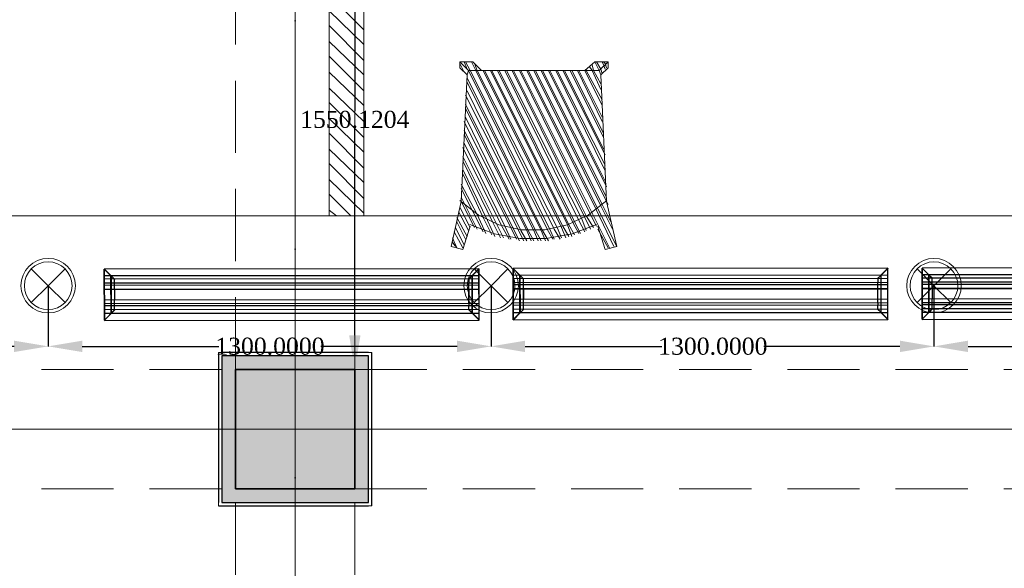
# Model space of a CAD drawing. Header units: inches. Extents: x -78787 to 29484, y -9517 to 23232.
# Tile 165 of 256: x 1522 to 4412, y -765 to 844. Entities that reach past the tile are written whole.
import ezdxf
from ezdxf.enums import TextEntityAlignment as Align

# ---------------------------------------------------------------- set-up
doc = ezdxf.new("R2010")
doc.units = ezdxf.units.IN
doc.header["$MEASUREMENT"] = 0
doc.linetypes.add('Dot & Dashed', pattern=[670.277762, 317.5, -176.388889, 0, -176.388874])
doc.linetypes.add('Hidden', pattern=[317.5, 211.666667, -105.833333])
for name, color, linetype in [('- განათება', 7, 'Continuous'), ('- მექანიკური ნაწილი', 7, 'Continuous'), ('Edges', 7, 'Continuous'), ('New_Structural - Bearing', 7, 'Continuous'), ('Structural - Bearing', 7, 'Continuous'), ('Structural - Grid', 7, 'Continuous')]:
    doc.layers.add(name, color=color, linetype=linetype)
for name, color, linetype, lineweight, true_color in [('New_2D Drafting - General_Pen_No__161', 7, 'Continuous', 13, 0x6a6a6a), ('New_Interior - Lamp_Pen_No__77', 7, 'Continuous', 20, 0xffeb28), ('New_Structural - Bearing_Pen_No__255', 7, 'Continuous', 13, 0xe8e8e8), ('New_Structural - Bearing_Pen_No__5', 7, 'Continuous', 25, 0x40a5ff), ('Structural - Bearing_Pen_No__102', 7, 'Continuous', 13, 0xcccccc), ('Structural - Bearing_Pen_No__161', 7, 'Continuous', 13, 0x6a6a6a), ('Structural - Bearing_Pen_No__28', 7, 'Continuous', 35, 0xa80f02), ('Structural - Grid_Pen_No__81', 7, 'Continuous', 20, 0x6a6a6a)]:
    doc.layers.add(name, color=color, linetype=linetype, lineweight=lineweight, true_color=true_color)
doc.layers.add('New_Structural - Bearing_Pen_No__1', color=7, linetype='Continuous', lineweight=13)
doc.layers.add('Structural - Bearing_Pen_No__20', color=1, linetype='Continuous', lineweight=0)
doc.styles.add('GENERATED_STYLE_2', font='txt')
doc.styles.get("Standard").update_dxf_attribs({"font": 'arial.ttf'})
doc.dimstyles.get("Standard").update_dxf_attribs({"dimtxt": 0.18, "dimasz": 0.18, "dimexe": 0.18, "dimexo": 0.0625, "dimgap": 0.09, "dimtad": 0, "dimtih": 1, "dimtoh": 1, "dimdec": 4, "dimzin": 0, "dimdsep": 46, "dimtxsty": 'Standard', "dimcen": 0.09, "dimadec": 0, "dimazin": 0, "dimtfac": 1, "dimtdec": 4, "dimtofl": 0, "dimtmove": 0, "dimatfit": 3, "dimfxl": 1, "dimtolj": 1, "dimtzin": 0, "dimarcsym": 0})

# ---------------------------------------------------------------- blocks, each defined once
blk = doc.blocks.new('Wall_182', base_point=(-22833.8, 20838))
at = {"layer": 'New_Structural - Bearing_Pen_No__255', "linetype": 'Continuous', "lineweight": 13, "true_color": 0xe8e8e8}
for points in [[(-22833.8, 20878), (-22833.8, 20838), (-22793.8, 20878)], [(-22833.8, 20838), (-22793.8, 20838), (-22793.8, 20878)], [(-22793.8, 20838), (-22833.8, 20838), (-22833.8, 20488), (-22793.8, 20488)], [(-22833.8, 20488), (-22833.8, 20448), (-22793.8, 20448)], [(-22793.8, 20488), (-22833.8, 20488), (-22793.8, 20448)]]:
    blk.add_hatch(color=254, dxfattribs=at).paths.add_polyline_path(points)
at = {"layer": 'New_Structural - Bearing_Pen_No__1', "color": 7, "linetype": 'Continuous', "lineweight": 13, "flags": 128}
for points in [[(-22783.8, 20888), (-22793.8, 20888)], [(-22783.8, 20438), (-22793.8, 20438)]]:
    blk.add_lwpolyline(points, dxfattribs=at)
at = {"layer": 'New_Structural - Bearing_Pen_No__5', "color": 161, "linetype": 'Continuous', "lineweight": 25, "true_color": 0x40a5ff}
for p, q in [((-22793.8, 20878), (-22833.8, 20878)), ((-22793.8, 20838), (-22793.8, 20878)), ((-22793.8, 20488), (-22793.8, 20838)), ((-22793.8, 20448), (-22793.8, 20488)), ((-22833.8, 20448), (-22793.8, 20448))]:
    blk.add_line(p, q, dxfattribs=at)
at = {"layer": 'New_Structural - Bearing_Pen_No__5', "color": 161, "linetype": 'Continuous', "lineweight": 25, "true_color": 0x40a5ff, "flags": 128}
blk.add_lwpolyline([(-22783.8, 20438), (-22783.8, 20888)], dxfattribs=at)
blk = doc.blocks.new('Wall_183', base_point=(-22833.8, 20488))
at = {"layer": 'New_Structural - Bearing_Pen_No__255', "linetype": 'Continuous', "lineweight": 13, "true_color": 0xe8e8e8}
for points in [[(-23183.8, 20488), (-23223.8, 20488), (-23223.8, 20448)], [(-23183.8, 20488), (-23223.8, 20448), (-23183.8, 20448)], [(-22833.8, 20488), (-23183.8, 20488), (-23183.8, 20448), (-22833.8, 20448)]]:
    blk.add_hatch(color=254, dxfattribs=at).paths.add_polyline_path(points)
at = {"layer": 'New_Structural - Bearing_Pen_No__1', "color": 7, "linetype": 'Continuous', "lineweight": 13, "flags": 128}
blk.add_lwpolyline([(-23233.8, 20438), (-23233.8, 20448)], dxfattribs=at)
at = {"layer": 'New_Structural - Bearing_Pen_No__5', "color": 161, "linetype": 'Continuous', "lineweight": 25, "true_color": 0x40a5ff}
for p, q in [((-23223.8, 20488), (-23223.8, 20448)), ((-23223.8, 20448), (-23183.8, 20448)), ((-23183.8, 20448), (-22833.8, 20448)), ((-22833.8, 20448), (-22793.8, 20448))]:
    blk.add_line(p, q, dxfattribs=at)
at = {"layer": 'New_Structural - Bearing_Pen_No__5', "color": 161, "linetype": 'Continuous', "lineweight": 25, "true_color": 0x40a5ff, "flags": 128}
blk.add_lwpolyline([(-23233.8, 20438), (-22793.8, 20438)], dxfattribs=at)
blk = doc.blocks.new('Wall_184', base_point=(-23183.8, 20488))
at = {"layer": 'New_Structural - Bearing_Pen_No__255', "linetype": 'Continuous', "lineweight": 13, "true_color": 0xe8e8e8}
for points in [[(-23223.8, 20878), (-23183.8, 20838), (-23183.8, 20878)], [(-23223.8, 20838), (-23183.8, 20838), (-23223.8, 20878)], [(-23223.8, 20838), (-23223.8, 20488), (-23183.8, 20488), (-23183.8, 20838)]]:
    blk.add_hatch(color=254, dxfattribs=at).paths.add_polyline_path(points)
at = {"layer": 'New_Structural - Bearing_Pen_No__1', "color": 7, "linetype": 'Continuous', "lineweight": 13, "flags": 128}
blk.add_lwpolyline([(-23233.8, 20888), (-23223.8, 20888)], dxfattribs=at)
at = {"layer": 'New_Structural - Bearing_Pen_No__5', "color": 161, "linetype": 'Continuous', "lineweight": 25, "true_color": 0x40a5ff}
for p, q in [((-23183.8, 20878), (-23223.8, 20878)), ((-23223.8, 20878), (-23223.8, 20838)), ((-23223.8, 20838), (-23223.8, 20488)), ((-23223.8, 20488), (-23223.8, 20448))]:
    blk.add_line(p, q, dxfattribs=at)
at = {"layer": 'New_Structural - Bearing_Pen_No__5', "color": 161, "linetype": 'Continuous', "lineweight": 25, "true_color": 0x40a5ff, "flags": 128}
blk.add_lwpolyline([(-23233.8, 20888), (-23233.8, 20448)], dxfattribs=at)
blk = doc.blocks.new('Wall_185', base_point=(-23183.8, 20838))
at = {"layer": 'New_Structural - Bearing_Pen_No__255', "linetype": 'Continuous', "lineweight": 13, "true_color": 0xe8e8e8}
blk.add_hatch(color=254, dxfattribs=at).paths.add_polyline_path([(-23183.8, 20878), (-23183.8, 20838), (-22833.8, 20838), (-22833.8, 20878)])
at = {"layer": 'New_Structural - Bearing_Pen_No__5', "color": 161, "linetype": 'Continuous', "lineweight": 25, "true_color": 0x40a5ff}
for p, q in [((-23183.8, 20878), (-23223.8, 20878)), ((-22833.8, 20878), (-23183.8, 20878)), ((-22793.8, 20878), (-22833.8, 20878))]:
    blk.add_line(p, q, dxfattribs=at)
at = {"layer": 'New_Structural - Bearing_Pen_No__5', "color": 161, "linetype": 'Continuous', "lineweight": 25, "true_color": 0x40a5ff, "flags": 128}
blk.add_lwpolyline([(-22793.8, 20888), (-23223.8, 20888)], dxfattribs=at)
blk = doc.blocks.new('Column_21', base_point=(-23008.8, 20663))
at = {"layer": 'Structural - Bearing_Pen_No__161', "linetype": 'Continuous', "lineweight": 0, "true_color": 0x6a6a6a}
blk.add_hatch(color=251, dxfattribs=at).paths.add_polyline_path([(-22833.8, 20488), (-22833.8, 20838), (-23183.8, 20838), (-23183.8, 20488)])
at = {"layer": 'Structural - Bearing_Pen_No__20', "color": 1, "linetype": 'Continuous', "lineweight": 0}
for p, q in [((-23008.8, 20743), (-23008.8, 20918)), ((-23088.8, 20663), (-23263.8, 20663)), ((-22928.8, 20663), (-22753.8, 20663)), ((-23008.8, 20583), (-23008.8, 20408))]:
    blk.add_line(p, q, dxfattribs=at)
blk.add_point((-23008.8, 20663), dxfattribs=at)
at = {"layer": 'Structural - Bearing_Pen_No__28', "color": 14, "linetype": 'Continuous', "lineweight": 35, "true_color": 0xa80f02, "flags": 128}
blk.add_lwpolyline([(-22833.8, 20488), (-22833.8, 20838), (-23183.8, 20838), (-23183.8, 20488)], close=True, dxfattribs=at)
blk = doc.blocks.new('Standard grid marker')
at = {"layer": 'Structural - Grid_Pen_No__81', "color": 251, "linetype": 'Continuous', "lineweight": 20, "true_color": 0x6a6a6a}
blk.add_line((1000, 0), (51328.1, 0), dxfattribs=at)
at = {"layer": 'Structural - Grid_Pen_No__81', "color": 251, "lineweight": 20, "true_color": 0x6a6a6a, "style": 'GENERATED_STYLE_2'}
for tag, p in [('AC_MarkerText_1_0', (-100, -144)), ('AC_MarkerText_1_1', (52428.1, -144))]:
    blk.add_attdef(tag, text='', height=100, rotation=180, dxfattribs=at).set_placement(p, align=Align.TOP_CENTER)
blk = doc.blocks.new('Standard grid marker_2')
at = {"layer": 'Structural - Grid_Pen_No__81', "color": 251, "linetype": 'Continuous', "lineweight": 20, "true_color": 0x6a6a6a}
blk.add_line((1000, 0), (27734.9, 0), dxfattribs=at)
at = {"layer": 'Structural - Grid_Pen_No__81', "color": 251, "lineweight": 20, "true_color": 0x6a6a6a, "style": 'GENERATED_STYLE_2'}
for tag, p in [('AC_MarkerText_1_0', (-1.5, -46.7)), ('AC_MarkerText_1_1', (28933.4, -46.7))]:
    blk.add_attdef(tag, text='', height=100, rotation=270, dxfattribs=at).set_placement(p, align=Align.TOP_CENTER)
blk = doc.blocks.new('Beam_5', base_point=(-23008.8, 14663))
at = {"layer": 'Structural - Bearing_Pen_No__102', "color": 254, "linetype": 'Dot & Dashed', "lineweight": 13, "true_color": 0xcccccc}
blk.add_line((-23008.8, 14663), (-23008.8, 39096.2), dxfattribs=at)
at = {"layer": 'Structural - Bearing_Pen_No__102', "color": 254, "linetype": 'Hidden', "lineweight": 13, "true_color": 0xcccccc}
for p, q in [((-23183.8, 20838), (-23183.8, 26488)), ((-22833.8, 20838), (-22833.8, 26488)), ((-23183.8, 14838), (-23183.8, 20488)), ((-22833.8, 14838), (-22833.8, 20488))]:
    blk.add_line(p, q, dxfattribs=at)
blk = doc.blocks.new('Beam_11', base_point=(-47008.8, 20663))
at = {"layer": 'Structural - Bearing_Pen_No__102', "color": 254, "linetype": 'Hidden', "lineweight": 13, "true_color": 0xcccccc}
for p, q in [((-28833.8, 20838), (-23183.8, 20838)), ((-22833.8, 20838), (-17183.8, 20838)), ((-28833.8, 20488), (-23183.8, 20488)), ((-22833.8, 20488), (-17183.8, 20488))]:
    blk.add_line(p, q, dxfattribs=at)
at = {"layer": 'Structural - Bearing_Pen_No__102', "color": 254, "linetype": 'Dot & Dashed', "lineweight": 13, "true_color": 0xcccccc}
blk.add_line((-47008.8, 20663), (991.2, 20663), dxfattribs=at)
blk = doc.blocks.new('lineardiffplan')
blk.add_lwpolyline([(393.1, 274.9), (1492.8, 274.9), (1492.8, 124.4), (393.1, 124.4)], close=True)
at = {"layer": 'Edges'}
for p, q in [((392.8, 274.9), (392.8, 274.6)), ((393.1, 274.9), (392.8, 274.9)), ((422.8, 244.9), (392.8, 274.9)), ((392.8, 274.6), (392.9, 274.5)), ((392.9, 125.2), (392.9, 274.5)), ((412.4, 255), (392.9, 274.5)), ((393.1, 274.9), (393.2, 274.8)), ((393.2, 274.8), (412.7, 255.3)), ((1462.8, 244.9), (1492.8, 274.9)), ((1472.9, 255.3), (1492.4, 274.8)), ((1473.2, 254.9), (1492.8, 274.5)), ((1492.4, 274.8), (1492.5, 274.9)), ((1492.8, 274.9), (1492.5, 274.9)), ((1492.8, 274.5), (1492.8, 274.9)), ((1492.8, 274.5), (1492.8, 274.5)), ((1492.8, 125.4), (1492.8, 274.5)), ((1492.8, 255.3), (392.9, 255.3)), ((392.9, 254.9), (1492.8, 254.9)), ((392.9, 244.9), (1492.8, 244.9)), ((392.9, 233.2), (1492.8, 233.2)), ((392.9, 233), (1492.8, 233)), ((412.4, 144.7), (412.4, 255)), ((412.8, 254.6), (412.4, 255)), ((412.7, 255.3), (413.1, 254.9)), ((412.8, 145.1), (412.8, 254.6)), ((412.8, 254.6), (422.8, 244.6)), ((413.1, 254.9), (423.1, 244.9)), ((422.8, 244.6), (422.8, 244.9)), ((422.8, 244.9), (423.1, 244.9)), ((422.8, 244.6), (422.8, 244.6)), ((422.8, 244.6), (422.8, 233.2)), ((422.8, 233), (422.8, 233.2)), ((422.8, 226.8), (422.8, 233)), ((423.1, 244.9), (423.1, 244.9)), ((1472.5, 254.9), (1462.5, 244.9)), ((1462.5, 244.9), (1462.5, 244.9)), ((1462.5, 244.9), (1462.8, 244.9)), ((1462.8, 244.9), (1462.9, 244.6)), ((1462.8, 244.5), (1462.9, 244.6)), ((1462.8, 233.2), (1462.8, 244.5)), ((1462.8, 233), (1462.8, 233.2)), ((1462.8, 226.8), (1462.8, 233)), ((1462.9, 244.6), (1472.8, 254.5)), ((1472.9, 255.3), (1472.5, 254.9)), ((1472.8, 254.5), (1473.2, 254.9)), ((1472.8, 254.5), (1472.8, 145.3)), ((1473.2, 144.9), (1473.2, 254.9)), ((392.9, 226.8), (1492.8, 226.8)), ((392.9, 226.5), (1492.8, 226.5)), ((392.9, 214.9), (1492.8, 214.9)), ((1492.8, 214.8), (392.9, 214.8)), ((422.4, 214.9), (422.3, 214.9)), ((422.8, 214.9), (422.4, 214.9)), ((422.8, 226.5), (422.8, 226.8)), ((422.8, 214.9), (422.8, 226.5)), ((422.8, 184.9), (422.8, 214.9)), ((423.2, 214.9), (422.8, 214.9)), ((423.2, 214.8), (422.8, 214.9)), ((423.2, 214.8), (423.2, 214.9)), ((423.2, 214.8), (423.2, 184.9)), ((1462.8, 214.9), (1462.4, 214.9)), ((1462.4, 214.9), (1462.4, 214.8)), ((1462.8, 214.9), (1462.4, 214.8)), ((1462.4, 184.9), (1462.4, 214.8)), ((1462.8, 226.5), (1462.8, 226.8)), ((1462.8, 214.9), (1462.8, 226.5)), ((1462.8, 214.9), (1462.8, 184.9)), ((1462.8, 214.9), (1463.2, 214.9)), ((1463.2, 214.9), (1463.3, 214.9)), ((1492.8, 184.9), (392.9, 184.9)), ((422.4, 184.9), (422.3, 184.9)), ((422.8, 184.9), (422.4, 184.9)), ((422.8, 184.9), (423.2, 184.9)), ((422.8, 173.2), (422.8, 184.9)), ((1462.4, 184.9), (1462.8, 184.9)), ((1462.8, 173.2), (1462.8, 184.9)), ((1463.2, 184.9), (1462.8, 184.9)), ((1463.2, 184.9), (1463.3, 184.9)), ((392.8, 124.9), (422.8, 154.9)), ((392.9, 173.2), (1492.8, 173.2)), ((392.9, 173), (1492.8, 173)), ((392.9, 166.8), (1492.8, 166.8)), ((392.9, 166.5), (1492.8, 166.5)), ((392.9, 154.9), (1492.8, 154.9)), ((1492.8, 144.9), (392.9, 144.9)), ((392.9, 125.2), (412.4, 144.7)), ((412.8, 145.1), (412.4, 144.7)), ((412.7, 144.5), (413.1, 144.9)), ((412.8, 145.1), (422.8, 155.1)), ((423.1, 154.8), (413.1, 144.9)), ((422.8, 173), (422.8, 173.2)), ((422.8, 173), (422.8, 166.8)), ((422.8, 166.5), (422.8, 166.8)), ((422.8, 155.1), (422.8, 166.5)), ((422.8, 154.9), (422.8, 155.1)), ((422.8, 155.1), (422.8, 155.1)), ((423.1, 154.8), (422.8, 154.9)), ((423.1, 154.8), (423.1, 154.9)), ((1462.5, 154.8), (1462.4, 154.9)), ((1462.8, 154.9), (1462.5, 154.8)), ((1462.5, 154.8), (1472.4, 144.9)), ((1462.8, 173), (1462.8, 173.2)), ((1462.8, 166.8), (1462.8, 173)), ((1462.8, 166.5), (1462.8, 166.8)), ((1462.8, 155.3), (1462.8, 166.5)), ((1462.9, 155.2), (1462.8, 155.3)), ((1462.9, 155.2), (1462.8, 154.9)), ((1462.8, 154.9), (1492.8, 124.9)), ((1472.8, 145.3), (1462.9, 155.2)), ((1472.4, 144.9), (1472.8, 144.5)), ((1473.2, 144.9), (1472.8, 145.3)), ((1473.2, 144.9), (1492.8, 125.4)), ((392.9, 125.2), (392.8, 125.1)), ((392.8, 125.1), (392.8, 124.9)), ((392.8, 124.9), (393.1, 124.9)), ((392.9, 144.5), (1492.8, 144.5)), ((393.2, 124.9), (393.1, 124.9)), ((412.7, 144.5), (393.2, 124.9)), ((1472.8, 144.5), (1492.4, 124.9)), ((1492.4, 124.9), (1492.8, 124.9)), ((1492.4, 124.9), (1492.4, 124.9)), ((1492.8, 125.3), (1492.8, 125.4)), ((1492.8, 124.9), (1492.8, 125.3))]:
    blk.add_line(p, q, dxfattribs=at)
blk = doc.blocks.new('Recessed Spot')
at = {"layer": 'New_Interior - Lamp_Pen_No__77', "color": 2, "linetype": 'Continuous', "lineweight": 20, "true_color": 0xffeb28}
for q in [(-49.5, 49.5), (49.5, 49.5), (-49.5, -49.5), (49.5, -49.5)]:
    blk.add_line((0, 0), q, dxfattribs=at)
at = {"layer": 'New_Interior - Lamp_Pen_No__77', "color": 2, "linetype": 'Continuous', "lineweight": 20, "true_color": 0xffeb28, "flags": 128}
blk.add_lwpolyline([(80, 0, 1), (-80, 0, 1)], format="xyb", close=True, dxfattribs=at)
at = {"layer": 'New_Interior - Lamp_Pen_No__77', "color": 2, "linetype": 'Continuous', "lineweight": 20, "true_color": 0xffeb28}
blk.add_circle((0, 0), 70, dxfattribs=at)
blk = doc.blocks.new('*D967')
at = {"layer": '- განათება', "color": 0, "lineweight": -2, "transparency": 16777216}
for p, q in [((2905.9, 63.9), (2905.9, -114.2)), ((4205.9, 63.9), (4205.9, -114.2)), ((3005.9, -114), (3407.2, -114)), ((4105.9, -114), (3706.4, -114))]:
    blk.add_line(p, q, dxfattribs=at)
at = {"layer": '- განათება', "color": 0, "transparency": 16777216}
for points in [[(3005.9, -97.3), (3005.9, -130.7), (2905.9, -114)], [(4105.9, -97.3), (4105.9, -130.7), (4205.9, -114)]]:
    blk.add_solid(points, dxfattribs=at)
at = {"layer": 'Defpoints', "color": 0, "transparency": 16777216}
for p in [(2905.9, 64), (4205.9, 64), (4205.9, -114)]:
    blk.add_point(p, dxfattribs=at)
at = {"layer": '- განათება', "color": 0, "transparency": 16777216, "insert": (3556.8, -114), "char_height": 50, "attachment_point": 5}
blk.add_mtext('\\A1;{\\fSylfaen|b0|i0|c0|p18;1300.0000}', dxfattribs=at)
blk = doc.blocks.new('*D968')
at = {"layer": '- განათება', "color": 0, "lineweight": -2, "transparency": 16777216}
for p, q in [((4205.9, 63.9), (4205.9, -114.2)), ((5505.9, 63.9), (5505.9, -114.2)), ((4305.9, -114), (4707.2, -114)), ((5405.9, -114), (5006.4, -114))]:
    blk.add_line(p, q, dxfattribs=at)
at = {"layer": '- განათება', "color": 0, "transparency": 16777216}
for points in [[(4305.9, -97.3), (4305.9, -130.7), (4205.9, -114)], [(5405.9, -97.3), (5405.9, -130.7), (5505.9, -114)]]:
    blk.add_solid(points, dxfattribs=at)
at = {"layer": 'Defpoints', "color": 0, "transparency": 16777216}
for p in [(4205.9, 64), (5505.9, 64), (5505.9, -114)]:
    blk.add_point(p, dxfattribs=at)
at = {"layer": '- განათება', "color": 0, "transparency": 16777216, "insert": (4856.8, -114), "char_height": 50, "attachment_point": 5}
blk.add_mtext('\\A1;{\\fSylfaen|b0|i0|c0|p18;1300.0000}', dxfattribs=at)
blk = doc.blocks.new('*D979')
at = {"layer": '- განათება', "color": 0, "lineweight": -2, "transparency": 16777216}
for p, q in [((1605.9, 63.9), (1605.9, -114.2)), ((2905.9, 63.9), (2905.9, -114.2)), ((1705.9, -114), (2107.2, -114)), ((2805.9, -114), (2406.4, -114))]:
    blk.add_line(p, q, dxfattribs=at)
at = {"layer": '- განათება', "color": 0, "transparency": 16777216}
for points in [[(1705.9, -97.3), (1705.9, -130.7), (1605.9, -114)], [(2805.9, -97.3), (2805.9, -130.7), (2905.9, -114)]]:
    blk.add_solid(points, dxfattribs=at)
at = {"layer": 'Defpoints', "color": 0, "transparency": 16777216}
for p in [(1605.9, 64), (2905.9, 64), (2905.9, -114)]:
    blk.add_point(p, dxfattribs=at)
at = {"layer": '- განათება', "color": 0, "transparency": 16777216, "insert": (2256.8, -114), "char_height": 50, "attachment_point": 5}
blk.add_mtext('\\A1;{\\fSylfaen|b0|i0|c0|p18;1300.0000}', dxfattribs=at)
blk = doc.blocks.new('*D976')
at = {"layer": '- განათება', "color": 0, "lineweight": -2, "transparency": 16777216}
for p, q in [((305.9, 63.9), (305.9, -114.2)), ((1605.9, 63.9), (1605.9, -114.2)), ((405.9, -114), (807.2, -114)), ((1505.9, -114), (1106.4, -114))]:
    blk.add_line(p, q, dxfattribs=at)
at = {"layer": '- განათება', "color": 0, "transparency": 16777216}
for points in [[(405.9, -97.3), (405.9, -130.7), (305.9, -114)], [(1505.9, -97.3), (1505.9, -130.7), (1605.9, -114)]]:
    blk.add_solid(points, dxfattribs=at)
at = {"layer": 'Defpoints', "color": 0, "transparency": 16777216}
for p in [(305.9, 64), (1605.9, 64), (1605.9, -114)]:
    blk.add_point(p, dxfattribs=at)
at = {"layer": '- განათება', "color": 0, "transparency": 16777216, "insert": (956.8, -114), "char_height": 50, "attachment_point": 5}
blk.add_mtext('\\A1;{\\fSylfaen|b0|i0|c0|p18;1300.0000}', dxfattribs=at)
blk = doc.blocks.new('*D1160')
at = {"layer": '- განათება', "color": 0, "lineweight": -2, "transparency": 16777216}
for p, q in [((1947.8, 1368.5), (2506.1, 1368.5)), ((2505.9, 1268.5), (2505.9, 576.7)), ((2505.9, -81.6), (2505.9, 525.5)), ((2348.6, -181.6), (2506.1, -181.6))]:
    blk.add_line(p, q, dxfattribs=at)
at = {"layer": '- განათება', "color": 0, "transparency": 16777216}
for points in [[(2489.3, 1268.5), (2522.6, 1268.5), (2505.9, 1368.5)], [(2489.3, -81.6), (2522.6, -81.6), (2505.9, -181.6)]]:
    blk.add_solid(points, dxfattribs=at)
at = {"layer": 'Defpoints', "color": 0, "transparency": 16777216}
for p in [(1947.8, 1368.5), (2505.9, 1368.5), (2348.5, -181.6)]:
    blk.add_point(p, dxfattribs=at)
at = {"layer": '- განათება', "color": 0, "transparency": 16777216, "insert": (2505.9, 551.1), "char_height": 50, "attachment_point": 5}
blk.add_mtext('\\A1;{\\fSylfaen|b0|i0|c0|p18;1550.1204}', dxfattribs=at)

msp = doc.modelspace()

# ---------------------------------------------------------------- linework, layer by layer
at = {"layer": '- განათება', "color": 8, "linetype": 'Continuous', "lineweight": 15, "flags": 128}
msp.add_lwpolyline([(6558.95317, 268.35514), (-1594.98528, 268.35514), (-1594.98528, 2468.35514), (6558.95317, 2468.35514)], close=True, dxfattribs=at)
at = {"layer": 'New_2D Drafting - General_Pen_No__161', "color": 251, "linetype": 'Continuous', "lineweight": 13, "true_color": 0x6a6a6a}
for points in [[(2430.52793, 2468.35514), (2430.52793, 268.35514)], [(2430.52793, 2468.35514), (2430.52793, 268.35514)], [(2430.52793, 2468.35514), (2430.52793, 268.35514)], [(2430.52793, 2468.35514), (2430.52793, 268.35514)], [(2532.83782, 268.35514), (2532.83782, 2468.35514)], [(2532.83782, 268.35514), (2532.83782, 2468.35514)], [(2532.83782, 268.35514), (2532.83782, 2468.35514)], [(2532.83782, 268.35514), (2532.83782, 2468.35514)], [(2430.52793, 916.42158), (2532.83782, 814.05978)], [(2430.52793, 916.42158), (2532.83782, 814.05978)], [(2430.52793, 916.42158), (2532.83782, 814.05978)], [(2430.52793, 916.42158), (2532.83782, 814.05978)], [(2430.52793, 869.4971), (2532.83782, 771.44364)], [(2430.52793, 869.4971), (2532.83782, 771.44364)], [(2430.52793, 869.4971), (2532.83782, 771.44364)], [(2430.52793, 869.4971), (2532.83782, 771.44364)], [(2430.52793, 826.88096), (2532.83782, 724.57107)], [(2430.52793, 826.88096), (2532.83782, 724.57107)], [(2430.52793, 826.88096), (2532.83782, 724.57107)], [(2430.52793, 826.88096), (2532.83782, 724.57107)], [(2430.52793, 779.95649), (2532.83782, 681.90302)], [(2430.52793, 779.95649), (2532.83782, 681.90302)], [(2430.52793, 779.95649), (2532.83782, 681.90302)], [(2430.52793, 779.95649), (2532.83782, 681.90302)], [(2430.52793, 737.34034), (2532.83782, 635.03046)], [(2430.52793, 737.34034), (2532.83782, 635.03046)], [(2430.52793, 737.34034), (2532.83782, 635.03046)], [(2430.52793, 737.34034), (2532.83782, 635.03046)], [(2814.22894, 703.23705), (2814.22894, 720.26274)], [(2814.22894, 720.26274), (2852.64057, 720.26274)], [(2814.22894, 720.26274), (2839.81939, 694.7242)], [(2814.22894, 716.00632), (2827.05012, 690.41587)], [(2835.56297, 681.90302), (2814.22894, 703.23705)], [(2827.05012, 720.26274), (2835.56297, 698.98062)], [(2831.30654, 720.26274), (2844.07581, 694.7242)], [(2835.56297, 698.98062), (2839.81939, 694.7242)], [(2839.81939, 694.7242), (2835.56297, 681.90302)], [(2839.81939, 694.7242), (3070.08152, 229.99542)], [(2878.17911, 694.7242), (2839.81939, 694.7242)], [(3078.59437, 229.99542), (2844.07581, 694.7242)], [(2848.38414, 720.26274), (2861.15341, 694.7242)], [(2852.64057, 720.26274), (2878.17911, 694.7242)], [(2856.89699, 716.00632), (2865.40984, 694.7242)], [(3091.36364, 229.99542), (2861.15341, 694.7242)], [(3099.92839, 234.25184), (2865.40984, 694.7242)], [(3180.90426, 694.7242), (2878.17911, 694.7242)], [(2882.48744, 694.7242), (3112.69767, 234.25184)], [(2886.74386, 694.7242), (3116.95409, 238.50827)], [(2903.76956, 694.7242), (3129.77527, 242.76469)], [(2908.02598, 694.7242), (3134.03169, 242.76469)], [(2925.10358, 694.7242), (3146.80096, 247.02111)], [(2929.36001, 694.7242), (3151.05739, 251.27754)], [(2946.43761, 694.7242), (3163.87856, 255.53396)], [(2950.69403, 694.7242), (3172.39141, 259.84229)], [(2967.71973, 694.7242), (3180.90426, 264.09871)], [(2972.02806, 694.7242), (3185.16068, 268.35514)], [(2989.05375, 694.7242), (3197.98186, 272.61156)], [(2993.31018, 694.7242), (3202.23828, 276.86798)], [(3010.38778, 694.7242), (3215.00755, 285.38083)], [(3014.6442, 694.7242), (3219.26398, 289.63726)], [(3031.6699, 694.7242), (3227.82873, 298.20201)], [(3035.97823, 694.7242), (3232.08516, 302.45843)], [(3053.00392, 694.7242), (3244.85443, 310.97128)], [(3057.26034, 694.7242), (3244.85443, 323.79246)], [(3074.33795, 694.7242), (3244.85443, 353.63933)], [(3078.59437, 694.7242), (3240.598, 370.66503)], [(3095.62006, 694.7242), (3240.598, 400.5119)], [(3099.92839, 694.7242), (3240.598, 417.5895)], [(3116.95409, 694.7242), (3240.598, 447.43637)], [(3121.21051, 694.7242), (3236.34158, 464.46207)], [(3138.28811, 694.7242), (3236.34158, 498.56536)], [(3142.54454, 694.7242), (3236.34158, 511.38654)], [(3159.62214, 694.7242), (3232.08516, 545.48984)], [(3163.87856, 694.7242), (3232.08516, 558.25911)], [(3210.75113, 720.26274), (3180.90426, 694.7242)], [(3180.90426, 694.7242), (3232.08516, 592.3624)], [(3223.57231, 694.7242), (3180.90426, 694.7242)], [(3185.16068, 698.98062), (3185.16068, 694.7242)], [(3185.16068, 694.7242), (3232.08516, 609.44001)], [(3193.72544, 707.49347), (3202.23828, 694.7242)], [(3202.23828, 711.74989), (3206.49471, 694.7242)], [(3202.23828, 694.7242), (3227.82873, 639.28688)], [(3206.49471, 694.7242), (3227.82873, 656.31257)], [(3210.75113, 720.26274), (3223.57231, 694.7242)], [(3249.11085, 720.26274), (3210.75113, 720.26274)], [(3215.00755, 720.26274), (3227.82873, 698.98062)], [(3249.11085, 720.26274), (3223.57231, 694.7242)], [(3223.57231, 694.7242), (3227.82873, 681.90302)], [(3227.82873, 681.90302), (3223.57231, 694.7242)], [(3227.82873, 681.90302), (3249.11085, 703.23705)], [(3227.82873, 698.98062), (3232.08516, 686.15945)], [(3232.08516, 720.26274), (3236.34158, 711.74989)], [(3236.34158, 720.26274), (3240.598, 716.00632)], [(3236.34158, 711.74989), (3240.598, 698.98062)], [(3240.598, 716.00632), (3244.85443, 703.23705)], [(3249.11085, 703.23705), (3249.11085, 720.26274)], [(2430.52793, 690.41587), (2532.83782, 592.3624)], [(2430.52793, 690.41587), (2532.83782, 592.3624)], [(2430.52793, 690.41587), (2532.83782, 592.3624)], [(2430.52793, 690.41587), (2532.83782, 592.3624)], [(2835.56297, 681.90302), (2818.53727, 310.97128)], [(3057.26034, 225.68709), (2835.56297, 673.39018)], [(3227.82873, 681.90302), (3244.85443, 310.97128)], [(2430.52793, 643.5433), (2532.83782, 545.48984)], [(2430.52793, 643.5433), (2532.83782, 545.48984)], [(2430.52793, 643.5433), (2532.83782, 545.48984)], [(2430.52793, 643.5433), (2532.83782, 545.48984)], [(2835.56297, 660.569), (3053.00392, 225.68709)], [(2831.30654, 622.20928), (3031.6699, 225.68709)], [(2835.56297, 635.03046), (3035.97823, 225.68709)], [(2430.52793, 600.92716), (2532.83782, 498.56536)], [(2430.52793, 600.92716), (2532.83782, 498.56536)], [(2430.52793, 600.92716), (2532.83782, 498.56536)], [(2430.52793, 600.92716), (2532.83782, 498.56536)], [(2831.30654, 596.61883), (3014.6442, 225.68709)], [(2831.30654, 583.84956), (3010.38778, 225.68709)], [(2430.52793, 554.00268), (2532.83782, 455.94922)], [(2430.52793, 554.00268), (2532.83782, 455.94922)], [(2430.52793, 554.00268), (2532.83782, 455.94922)], [(2430.52793, 554.00268), (2532.83782, 455.94922)], [(2831.30654, 558.25911), (2993.31018, 225.68709)], [(2827.05012, 545.48984), (2984.79733, 229.99542)], [(2430.52793, 511.38654), (2532.83782, 409.02475)], [(2430.52793, 511.38654), (2532.83782, 409.02475)], [(2430.52793, 511.38654), (2532.83782, 409.02475)], [(2430.52793, 511.38654), (2532.83782, 409.02475)], [(2827.05012, 519.89939), (2972.02806, 229.99542)], [(2827.05012, 507.07821), (2963.4633, 234.25184)], [(2430.52793, 464.46207), (2532.83782, 366.4086)], [(2430.52793, 464.46207), (2532.83782, 366.4086)], [(2430.52793, 464.46207), (2532.83782, 366.4086)], [(2430.52793, 464.46207), (2532.83782, 366.4086)], [(2822.79369, 468.71849), (2937.87285, 238.50827)], [(2827.05012, 481.53967), (2946.43761, 238.50827)], [(2822.79369, 443.12804), (2920.84716, 247.02111)], [(2430.52793, 421.84592), (2532.83782, 319.48413)], [(2430.52793, 421.84592), (2532.83782, 319.48413)], [(2430.52793, 421.84592), (2532.83782, 319.48413)], [(2430.52793, 421.84592), (2532.83782, 319.48413)], [(2822.79369, 430.35877), (2912.33431, 247.02111)], [(2822.79369, 404.76832), (2895.25671, 255.53396)], [(2822.79369, 391.99905), (2882.48744, 264.09871)], [(2430.52793, 374.92145), (2532.83782, 276.86798)], [(2430.52793, 374.92145), (2532.83782, 276.86798)], [(2430.52793, 374.92145), (2532.83782, 276.86798)], [(2430.52793, 374.92145), (2532.83782, 276.86798)], [(2818.53727, 362.15218), (2865.40984, 272.61156)], [(2818.53727, 349.331), (2852.64057, 281.12441)], [(2430.52793, 332.30531), (2494.4781, 268.35514)], [(2430.52793, 332.30531), (2494.4781, 268.35514)], [(2430.52793, 332.30531), (2494.4781, 268.35514)], [(2430.52793, 332.30531), (2494.4781, 268.35514)], [(2818.53727, 323.79246), (2831.30654, 298.20201)], [(2818.53727, 310.97128), (2788.6904, 178.81452)], [(2813.81368, 313.41094), (2867.53805, 271.57341)], [(2814.22894, 293.94559), (2844.07581, 234.25184)], [(2818.53727, 310.97128), (2856.89699, 234.25184)], [(2831.30654, 298.20201), (2865.40984, 229.99542)], [(3191.59722, 271.57341), (3245.26969, 313.41094)], [(3219.26398, 289.63726), (3274.7013, 178.81452)], [(3227.82873, 298.20201), (3261.93203, 229.99542)], [(3232.08516, 302.45843), (3257.6756, 251.27754)], [(3244.85443, 310.97128), (3249.11085, 302.45843)], [(3244.85443, 310.97128), (3274.7013, 178.81452)], [(2430.52793, 285.38083), (2451.86195, 268.35514)], [(2430.52793, 285.38083), (2451.86195, 268.35514)], [(2430.52793, 285.38083), (2451.86195, 268.35514)], [(2430.52793, 285.38083), (2451.86195, 268.35514)], [(2430.52793, 268.35514), (2532.83782, 268.35514)], [(2430.52793, 268.35514), (2532.83782, 268.35514)], [(2430.52793, 268.35514), (2532.83782, 268.35514)], [(2430.52793, 268.35514), (2532.83782, 268.35514)], [(2805.71609, 264.09871), (2835.56297, 208.66139)], [(2809.97252, 281.12441), (2839.81939, 225.68709)], [(2852.64057, 281.12441), (2882.48744, 221.43066)], [(2865.40984, 272.61156), (2891.00029, 217.17424)], [(2867.53805, 271.57341), (2929.10047, 242.50515)], [(2882.48744, 264.09871), (2908.02598, 212.91782)], [(3130.03481, 242.50515), (3191.59722, 271.57341)], [(3180.90426, 264.09871), (3197.98186, 229.99542)], [(3185.16068, 268.35514), (3206.49471, 234.25184)], [(3197.98186, 272.61156), (3215.00755, 238.50827)], [(3202.23828, 276.86798), (3253.41918, 174.5581)], [(3215.00755, 285.38083), (3266.18845, 178.81452)], [(2801.45967, 234.25184), (2827.05012, 183.07094)], [(2805.71609, 251.27754), (2831.30654, 200.14855)], [(2822.79369, 170.30167), (2844.07581, 238.50827)], [(2843.92009, 243.38758), (2915.60449, 215.87655)], [(2895.25671, 255.53396), (2916.59074, 208.66139)], [(2912.33431, 247.02111), (2933.61643, 204.40497)], [(2920.84716, 247.02111), (2942.18119, 204.40497)], [(2929.10047, 242.50515), (2995.5422, 227.60767)], [(2937.87285, 238.50827), (2959.20688, 200.14855)], [(2946.43761, 238.50827), (2963.4633, 200.14855)], [(2963.4633, 234.25184), (2980.5409, 200.14855)], [(3063.59307, 227.60767), (3130.03481, 242.50515)], [(3112.69767, 204.40497), (3099.92839, 234.25184)], [(3112.69767, 234.25184), (3125.46694, 204.40497)], [(3116.95409, 238.50827), (3134.03169, 208.66139)], [(3129.77527, 242.76469), (3142.54454, 208.66139)], [(3134.03169, 242.76469), (3151.05739, 212.91782)], [(3143.47888, 215.87655), (3215.21518, 243.38758)], [(3146.80096, 247.02111), (3163.87856, 217.17424)], [(3151.05739, 251.27754), (3168.13499, 217.17424)], [(3163.87856, 255.53396), (3180.90426, 221.43066)], [(3172.39141, 259.84229), (3185.16068, 225.68709)], [(3240.598, 170.30167), (3219.26398, 238.50827)], [(2792.94682, 204.40497), (2805.71609, 174.5581)], [(2797.20325, 221.43066), (2822.79369, 174.5581)], [(2915.60449, 215.87655), (2991.13006, 201.9134)], [(2972.02806, 229.99542), (2989.05375, 195.84021)], [(2984.79733, 229.99542), (3001.82302, 195.84021)], [(2993.31018, 225.68709), (3010.38778, 195.84021)], [(2995.5422, 227.60767), (3063.59307, 227.60767)], [(3010.38778, 225.68709), (3023.15705, 195.84021)], [(3014.6442, 225.68709), (3031.6699, 195.84021)], [(3031.6699, 225.68709), (3044.49107, 195.84021)], [(3035.97823, 225.68709), (3053.00392, 195.84021)], [(3053.00392, 225.68709), (3065.8251, 195.84021)], [(3074.33795, 195.84021), (3057.26034, 225.68709)], [(3067.95331, 201.9134), (3143.47888, 215.87655)], [(3070.08152, 229.99542), (3087.10722, 200.14855)], [(3091.36364, 200.14855), (3078.59437, 229.99542)], [(3108.44124, 200.14855), (3091.36364, 229.99542)], [(3219.26398, 229.99542), (3249.11085, 174.5581)], [(2788.6904, 178.81452), (2822.79369, 170.30167)], [(2792.94682, 191.58379), (2801.45967, 178.81452)], [(2991.13006, 201.9134), (3067.95331, 201.9134)], [(3274.7013, 178.81452), (3240.598, 170.30167)]]:
    msp.add_lwpolyline(points, dxfattribs=at)

# ---------------------------------------------------------------- block references
at = {"layer": '- განათება', "color": 2, "linetype": 'Continuous', "lineweight": 20, "true_color": 0xffeb28, "zscale": 1000}
for p in [(1605.93152, 63.9634), (2905.93152, 63.9634), (4205.93152, 63.9634)]:
    msp.add_blockref('Recessed Spot', p, dxfattribs=at)
at = {"layer": '- მექანიკური ნაწილი', "xscale": -1, "rotation": 0.04479712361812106}
for p in [(5663.84265, -158.02101), (3263.7006, -160.90724), (4463.77163, -159.46413)]:
    msp.add_blockref('lineardiffplan', p, dxfattribs=at)
at = {"layer": 'New_Structural - Bearing', "color": 7, "lineweight": 35}
for name, p in [('Wall_184', (2155.93152, -531.64486)), ('Wall_185', (2155.93152, -181.64486)), ('Wall_182', (2505.93152, -181.64486)), ('Wall_183', (2505.93152, -531.64486))]:
    msp.add_blockref(name, p, dxfattribs=at)
at = {"layer": 'Structural - Bearing', "color": 254, "lineweight": 13, "true_color": 0xcccccc}
for name, p in [('Beam_5', (2330.93152, -6356.64486)), ('Beam_11', (-21669.06848, -356.64486))]:
    msp.add_blockref(name, p, dxfattribs=at)
at = {"layer": 'Structural - Bearing', "color": 14, "lineweight": 35, "true_color": 0xa80f02}
msp.add_blockref('Column_21', (2330.93152, -356.64486), dxfattribs=at)
at = {"layer": 'Structural - Grid', "color": 8, "linetype": 'Continuous', "lineweight": 15, "zscale": 1000}
for name, p, rotation in [('Standard grid marker_2', (2330.93152, -9316.57065), 90), ('Standard grid marker', (29284.00379, -356.64486), 180)]:
    msp.add_blockref(name, p, dxfattribs=dict(at, rotation=rotation))

# ---------------------------------------------------------------- dimensions: what is measured, and where the dimension line sits
at = {"layer": '- განათება', "color": 1}
dim = msp.add_linear_dim(base=(2505.93152, 1368.47553), p1=(2348.5, -181.64486), p2=(1947.76448, 1368.47553), angle=90, text='{\\fSylfaen|b0|i0|c0|p18;<>}', dimstyle='Standard', override={"dimtxt": 50, "dimasz": 100}, dxfattribs=at)
dim.commit()
dim.dimension.update_dxf_attribs({"geometry": '*D1160', "text_midpoint": (2505.93152, 551.10936), "dimtype": 160})
for base, p1, p2, picture, middle in [((1605.93152, -114), (305.93152, 63.9634), (1605.93152, 63.9634), '*D976', (956.80359, -114)), ((2905.93152, -114), (1605.93152, 63.9634), (2905.93152, 63.9634), '*D979', (2256.80359, -114)), ((4205.93152, -114), (2905.93152, 63.9634), (4205.93152, 63.9634), '*D967', (3556.80359, -114)), ((5505.93152, -114), (4205.93152, 63.9634), (5505.93152, 63.9634), '*D968', (4856.80359, -114))]:
    dim = msp.add_linear_dim(base=base, p1=p1, p2=p2, text='{\\fSylfaen|b0|i0|c0|p18;<>}', dimstyle='Standard', override={"dimtxt": 50, "dimasz": 100}, dxfattribs=at)
    dim.commit()
    dim.dimension.update_dxf_attribs({"geometry": picture, "text_midpoint": middle, "dimtype": 160})

doc.saveas('drawing.dxf')
